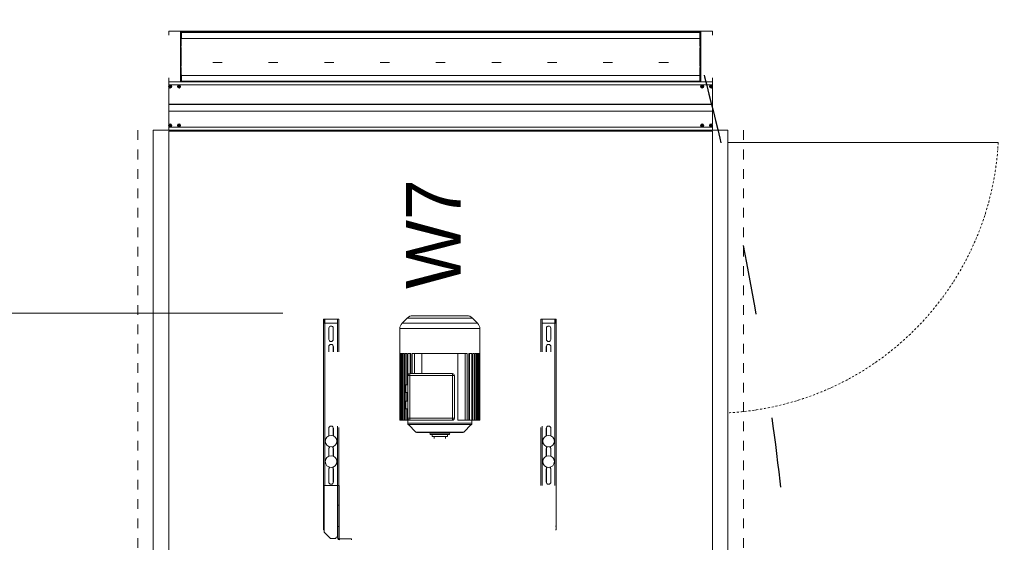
# Model space of a CAD drawing. Header units: millimetres. Extents: x -3034 to 546681, y -100001 to 133386.
# Tile 33 of 173: x 64069 to 66605, y -2807 to -1461. Entities that reach past the tile are written whole.
import ezdxf
from ezdxf import colors
from ezdxf.entities.mleader import LeaderData, LeaderLine
from ezdxf.math import Vec2, Vec3

# ---------------------------------------------------------------- set-up
doc = ezdxf.new("R2010")
doc.units = ezdxf.units.MM
for name, pattern in [('ACAD_ISO03W100', [150, 60, -90]), ('DASHDOT', [1, 0.5, -0.25, 0, -0.25]), ('Dashed2cust', [50, 25, -25])]:
    doc.linetypes.add(name, pattern=pattern)
for name, color, linetype in [('100L-2_2-4P_DXF_CONTINUOUS_LINE', 7, 'Continuous'), ('30X30_SH55_DXF_CONTINUOUS_LINE', 7, 'Continuous'), ('___INST__AR_podstawy', 3, 'Continuous'), ('AHU03-3-4233DXF_CONTINUOUS_LINE', 7, 'Continuous'), ('AHU03-3-4472DXF_CONTINUOUS_LINE', 7, 'Continuous'), ('ELEK CIENKIE', 80, 'Continuous'), ('ELEK ODGROMÓWKA', 214, 'Continuous')]:
    doc.layers.add(name, color=color, linetype=linetype)
doc.layers.add('A-widok', color=7, linetype='Continuous', lineweight=15)
doc.layers.add('HVAC_WENTYLACJA_ETYKIETY', color=3, linetype='Continuous', lineweight=18)
doc.styles.add('DYN_DIM', font='txt')
doc.styles.add('ROMANS-ITALIC', font='ariali.ttf', dxfattribs={"width": 0.7, "oblique": 12})

# ---------------------------------------------------------------- blocks, each defined once
blk = doc.blocks.new('iglice')
at = {"layer": 'ELEK CIENKIE', "color": 232, "linetype": 'ACAD_ISO03W100', "ltscale": 3}
blk.add_circle((-52800.3, 20728.8), 7540, dxfattribs=at)
blk = doc.blocks.new('wentDACH')
at = {"color": 8, "lineweight": 9}
for p, q in [((-120181.6, 41909.9), (-121581.6, 41909.9)), ((-121581.6, 41909.9), (-121581.6, 41899.7)), ((-121373.9, 41907.8), (-121367.4, 41907.8)), ((-121230.3, 41907.8), (-121223.8, 41907.8)), ((-121086.7, 41907.8), (-121080.2, 41907.8)), ((-120943, 41907.8), (-120936.6, 41907.8)), ((-120799.4, 41907.8), (-120792.9, 41907.8)), ((-120655.8, 41907.8), (-120649.3, 41907.8)), ((-120512.2, 41907.8), (-120505.7, 41907.8)), ((-120368.5, 41907.8), (-120362.1, 41907.8)), ((-120181.6, 41899.7), (-120181.6, 41909.9)), ((-121581.6, 41779.9), (-121581.6, 41790)), ((-120181.6, 41790), (-120181.6, 41779.9)), ((-120181.6, 41779.9), (-121581.6, 41779.9)), ((-121533, 41779.9), (-121514.3, 41779.9)), ((-121621.6, 41654.9), (-121621.6, 39430.9)), ((-121581.6, 41654.9), (-121621.6, 41654.9)), ((-120181.6, 41654.9), (-121581.6, 41654.9)), ((-120181.6, 41652.9), (-121581.6, 41652.9)), ((-121581.6, 41652.9), (-121581.6, 39432.9)), ((-121551.6, 41654.9), (-121551.6, 41652.9)), ((-120211.6, 41654.9), (-120211.6, 41652.9)), ((-120181.6, 41654.9), (-120141.6, 41654.9)), ((-120181.6, 41652.9), (-120181.6, 39432.9)), ((-120141.6, 41654.9), (-120141.6, 39430.9)), ((-120141.6, 41623.3), (-119445.7, 41623.3))]:
    blk.add_line(p, q, dxfattribs=at)
at = {"color": 8, "linetype": 'Continuous', "lineweight": 9}
for p, q in [((-121551.6, 41779.9), (-121551.6, 41909.9)), ((-121551.6, 41909.9), (-120211.6, 41909.9)), ((-121551.6, 41781.4), (-121551.6, 41906.3)), ((-121551.6, 41905.9), (-121550.2, 41905.9)), ((-121551.6, 41891.4), (-121550.2, 41891.4)), ((-121551.6, 41889.9), (-121548.9, 41889.9)), ((-121550.2, 41906.3), (-121550.2, 41891.4)), ((-121550.2, 41889.9), (-121550.2, 41797.8)), ((-120213.8, 41907.8), (-121549.5, 41907.8)), ((-121549.5, 41907.8), (-121549.5, 41906.8)), ((-121549.5, 41906.8), (-121548.9, 41906.8)), ((-121549.5, 41871.4), (-121549.5, 41889.9)), ((-121548.9, 41907.8), (-121548.9, 41891.4)), ((-120214.4, 41906.3), (-121548.9, 41906.3)), ((-120214.4, 41891.4), (-121548.9, 41891.4)), ((-121548.9, 41891.4), (-121548.9, 41889.9)), ((-121379.7, 41907.8), (-121379.1, 41908.2)), ((-121379.7, 41907.8), (-121379.1, 41908.2)), ((-121236.1, 41907.8), (-121235.5, 41908.2)), ((-121236.1, 41907.8), (-121235.5, 41908.2)), ((-121092.5, 41907.8), (-121091.9, 41908.2)), ((-121092.5, 41907.8), (-121091.9, 41908.2)), ((-120948.8, 41907.8), (-120948.3, 41908.2)), ((-120948.8, 41907.8), (-120948.3, 41908.2)), ((-120805.2, 41907.8), (-120804.7, 41908.2)), ((-120805.2, 41907.8), (-120804.7, 41908.2)), ((-120661.6, 41907.8), (-120661, 41908.2)), ((-120661.6, 41907.8), (-120661, 41908.2)), ((-120518, 41907.8), (-120517.4, 41908.2)), ((-120518, 41907.8), (-120517.4, 41908.2)), ((-120374.3, 41907.8), (-120373.8, 41908.2)), ((-120374.3, 41907.8), (-120373.8, 41908.2)), ((-120230.7, 41907.8), (-120230.2, 41908.2)), ((-120214.4, 41907.8), (-120214.4, 41891.4)), ((-120213.8, 41906.8), (-120214.4, 41906.8)), ((-120214.4, 41891.4), (-120214.4, 41889.9)), ((-120211.6, 41889.9), (-120214.4, 41889.9)), ((-120213.8, 41907.8), (-120213.8, 41906.8)), ((-120213.8, 41889.9), (-120213.8, 41871.2)), ((-120213.1, 41906.3), (-120213.1, 41891.4)), ((-120211.6, 41905.9), (-120213.1, 41905.9)), ((-120211.6, 41891.4), (-120213.1, 41891.4)), ((-120213.1, 41797.8), (-120213.1, 41889.9)), ((-120211.6, 41909.9), (-120211.6, 41779.9)), ((-120211.6, 41781.4), (-120211.6, 41906.3)), ((-121549.5, 41820.2), (-121549.5, 41867.7)), ((-120213.8, 41867.4), (-120213.8, 41820)), ((-121549.5, 41797.8), (-121549.5, 41816.5)), ((-121468.2, 41829), (-121444.1, 41829)), ((-121324.5, 41829), (-121300.5, 41829)), ((-121180.9, 41829), (-121156.9, 41829)), ((-121037.3, 41829), (-121013.2, 41829)), ((-120893.7, 41829), (-120869.6, 41829)), ((-120750, 41829), (-120726, 41829)), ((-120606.4, 41829), (-120582.4, 41829)), ((-120462.8, 41829), (-120438.8, 41829)), ((-120319.2, 41829), (-120295.1, 41829)), ((-120213.8, 41816.3), (-120213.8, 41797.8)), ((-121551.6, 41797.8), (-121548.9, 41797.8)), ((-121551.6, 41796.2), (-121550.2, 41796.2)), ((-121550.2, 41796.2), (-121550.2, 41781.4)), ((-121548.9, 41796.2), (-121548.9, 41797.8)), ((-120214.4, 41796.2), (-121548.9, 41796.2)), ((-121548.9, 41796.2), (-121548.9, 41779.9)), ((-120214.4, 41796.2), (-120214.4, 41797.8)), ((-120211.6, 41797.8), (-120214.4, 41797.8)), ((-120214.4, 41796.2), (-120214.4, 41779.9)), ((-120213.1, 41781.4), (-120213.1, 41796.2)), ((-120211.6, 41796.2), (-120213.1, 41796.2)), ((-120181.6, 41779.9), (-121581.6, 41779.9)), ((-121581.6, 41769.3), (-121581.6, 41779.9)), ((-120181.6, 41779.4), (-121581.6, 41779.4)), ((-120181.6, 41772.1), (-121581.6, 41772.1)), ((-120181.6, 41771.9), (-121581.6, 41771.9)), ((-121581.6, 41669.3), (-121581.6, 41765.4)), ((-121580.3, 41767.9), (-121576, 41767.9)), ((-121580.3, 41767.9), (-121580.3, 41767.7)), ((-121580.3, 41767.7), (-121580.3, 41767.5)), ((-121580.3, 41767.5), (-121580.3, 41767.4)), ((-121580.3, 41767.4), (-121580.3, 41767.2)), ((-121580.3, 41767.2), (-121580.3, 41767)), ((-121580.3, 41767), (-121580.3, 41766.9)), ((-121580.3, 41766.9), (-121576, 41766.9)), ((-121579.1, 41767.9), (-121579.1, 41766.9)), ((-121578.6, 41769.5), (-121578.5, 41769.5)), ((-121578.6, 41769.5), (-121578.6, 41765.2)), ((-121577.6, 41768.4), (-121578.6, 41768.4)), ((-121577.6, 41766.9), (-121578.6, 41767.9)), ((-121577.6, 41767.9), (-121578.6, 41766.9)), ((-121577.6, 41767.4), (-121578.6, 41767.4)), ((-121577.6, 41766.4), (-121578.6, 41766.4)), ((-121578.5, 41765.2), (-121578.6, 41765.2)), ((-121578.5, 41769.5), (-121578.4, 41769.5)), ((-121578.4, 41765.2), (-121578.5, 41765.2)), ((-121578.4, 41769.5), (-121578.3, 41769.5)), ((-121578.3, 41765.2), (-121578.4, 41765.2)), ((-121578.3, 41769.5), (-121578.1, 41769.5)), ((-121578.1, 41765.2), (-121578.3, 41765.2)), ((-121578.1, 41769.5), (-121578, 41769.5)), ((-121578.1, 41767.9), (-121578.1, 41766.9)), ((-121578, 41765.2), (-121578.1, 41765.2)), ((-121578, 41769.5), (-121577.9, 41769.5)), ((-121577.9, 41765.2), (-121578, 41765.2)), ((-121577.9, 41769.5), (-121577.8, 41769.5)), ((-121577.8, 41765.2), (-121577.9, 41765.2)), ((-121577.8, 41769.5), (-121577.6, 41769.5)), ((-121577.6, 41765.2), (-121577.8, 41765.2)), ((-121577.6, 41769.5), (-121577.6, 41765.2)), ((-121577.1, 41767.9), (-121577.1, 41766.9)), ((-121576, 41767.7), (-121576, 41767.9)), ((-121576, 41767.5), (-121576, 41767.7)), ((-121576, 41767.4), (-121576, 41767.5)), ((-121576, 41767.2), (-121576, 41767.4)), ((-121576, 41767), (-121576, 41767.2)), ((-121576, 41766.9), (-121576, 41767)), ((-121557.3, 41767.9), (-121553, 41767.9)), ((-121557.3, 41767.9), (-121557.3, 41767.7)), ((-121557.3, 41767.7), (-121557.3, 41767.5)), ((-121557.3, 41767.5), (-121557.3, 41767.4)), ((-121557.3, 41767.4), (-121557.3, 41767.2)), ((-121557.3, 41767.2), (-121557.3, 41767)), ((-121557.3, 41767), (-121557.3, 41766.9)), ((-121557.3, 41766.9), (-121553, 41766.9)), ((-121556.1, 41767.9), (-121556.1, 41766.9)), ((-121555.6, 41769.5), (-121555.5, 41769.5)), ((-121555.6, 41769.5), (-121555.6, 41765.2)), ((-121554.6, 41768.4), (-121555.6, 41768.4)), ((-121554.6, 41766.9), (-121555.6, 41767.9)), ((-121554.6, 41767.9), (-121555.6, 41766.9)), ((-121554.6, 41767.4), (-121555.6, 41767.4)), ((-121554.6, 41766.4), (-121555.6, 41766.4)), ((-121555.5, 41765.2), (-121555.6, 41765.2)), ((-121555.5, 41769.5), (-121555.4, 41769.5)), ((-121555.4, 41765.2), (-121555.5, 41765.2)), ((-121555.4, 41769.5), (-121555.3, 41769.5)), ((-121555.3, 41765.2), (-121555.4, 41765.2)), ((-121555.3, 41769.5), (-121555.1, 41769.5)), ((-121555.1, 41765.2), (-121555.3, 41765.2)), ((-121555.1, 41769.5), (-121555, 41769.5)), ((-121555.1, 41767.9), (-121555.1, 41766.9)), ((-121555, 41765.2), (-121555.1, 41765.2)), ((-121555, 41769.5), (-121554.9, 41769.5)), ((-121554.9, 41765.2), (-121555, 41765.2)), ((-121554.9, 41769.5), (-121554.8, 41769.5)), ((-121554.8, 41765.2), (-121554.9, 41765.2)), ((-121554.8, 41769.5), (-121554.6, 41769.5)), ((-121554.6, 41765.2), (-121554.8, 41765.2)), ((-121554.6, 41769.5), (-121554.6, 41765.2)), ((-121554.1, 41767.9), (-121554.1, 41766.9)), ((-121553, 41767.7), (-121553, 41767.9)), ((-121553, 41767.5), (-121553, 41767.7)), ((-121553, 41767.4), (-121553, 41767.5)), ((-121553, 41767.2), (-121553, 41767.4)), ((-121553, 41767), (-121553, 41767.2)), ((-121553, 41766.9), (-121553, 41767)), ((-121551.6, 41781.8), (-121550.2, 41781.8)), ((-120211.6, 41779.9), (-121551.6, 41779.9)), ((-121549.5, 41780.9), (-121548.9, 41780.9)), ((-121549.5, 41779.9), (-121549.5, 41780.9)), ((-120214.4, 41781.4), (-121548.9, 41781.4)), ((-120213.8, 41780.9), (-120214.4, 41780.9)), ((-120213.8, 41779.9), (-120213.8, 41780.9)), ((-120211.6, 41781.8), (-120213.1, 41781.8)), ((-120206, 41767.9), (-120210.3, 41767.9)), ((-120210.3, 41767.7), (-120210.3, 41767.9)), ((-120210.3, 41767.5), (-120210.3, 41767.7)), ((-120210.3, 41767.4), (-120210.3, 41767.5)), ((-120210.3, 41767.2), (-120210.3, 41767.4)), ((-120210.3, 41767), (-120210.3, 41767.2)), ((-120210.3, 41766.9), (-120210.3, 41767)), ((-120206, 41766.9), (-120210.3, 41766.9)), ((-120209.1, 41767.9), (-120209.1, 41766.9)), ((-120208.5, 41769.5), (-120208.6, 41769.5)), ((-120208.6, 41769.5), (-120208.6, 41765.2)), ((-120208.6, 41768.4), (-120207.6, 41768.4)), ((-120208.6, 41766.9), (-120207.6, 41767.9)), ((-120208.6, 41767.9), (-120207.6, 41766.9)), ((-120208.6, 41767.4), (-120207.6, 41767.4)), ((-120208.6, 41766.4), (-120207.6, 41766.4)), ((-120208.6, 41765.2), (-120208.5, 41765.2)), ((-120208.4, 41769.5), (-120208.5, 41769.5)), ((-120208.5, 41765.2), (-120208.4, 41765.2)), ((-120208.3, 41769.5), (-120208.4, 41769.5)), ((-120208.4, 41765.2), (-120208.3, 41765.2)), ((-120208.1, 41769.5), (-120208.3, 41769.5)), ((-120208.3, 41765.2), (-120208.1, 41765.2)), ((-120208, 41769.5), (-120208.1, 41769.5)), ((-120208.1, 41767.9), (-120208.1, 41766.9)), ((-120208.1, 41765.2), (-120208, 41765.2)), ((-120207.9, 41769.5), (-120208, 41769.5)), ((-120208, 41765.2), (-120207.9, 41765.2)), ((-120207.8, 41769.5), (-120207.9, 41769.5)), ((-120207.9, 41765.2), (-120207.8, 41765.2)), ((-120207.6, 41769.5), (-120207.8, 41769.5)), ((-120207.8, 41765.2), (-120207.6, 41765.2)), ((-120207.6, 41769.5), (-120207.6, 41765.2)), ((-120207.1, 41767.9), (-120207.1, 41766.9)), ((-120206, 41767.9), (-120206, 41767.7)), ((-120206, 41767.7), (-120206, 41767.5)), ((-120206, 41767.5), (-120206, 41767.4)), ((-120206, 41767.4), (-120206, 41767.2)), ((-120206, 41767.2), (-120206, 41767)), ((-120206, 41767), (-120206, 41766.9)), ((-120183, 41767.9), (-120187.3, 41767.9)), ((-120187.3, 41767.7), (-120187.3, 41767.9)), ((-120187.3, 41767.5), (-120187.3, 41767.7)), ((-120187.3, 41767.4), (-120187.3, 41767.5)), ((-120187.3, 41767.2), (-120187.3, 41767.4)), ((-120187.3, 41767), (-120187.3, 41767.2)), ((-120187.3, 41766.9), (-120187.3, 41767)), ((-120183, 41766.9), (-120187.3, 41766.9)), ((-120186.1, 41767.9), (-120186.1, 41766.9)), ((-120185.5, 41769.5), (-120185.6, 41769.5)), ((-120185.6, 41769.5), (-120185.6, 41765.2)), ((-120185.6, 41768.4), (-120184.6, 41768.4)), ((-120185.6, 41766.9), (-120184.6, 41767.9)), ((-120185.6, 41767.9), (-120184.6, 41766.9)), ((-120185.6, 41767.4), (-120184.6, 41767.4)), ((-120185.6, 41766.4), (-120184.6, 41766.4)), ((-120185.6, 41765.2), (-120185.5, 41765.2)), ((-120185.4, 41769.5), (-120185.5, 41769.5)), ((-120185.5, 41765.2), (-120185.4, 41765.2)), ((-120185.3, 41769.5), (-120185.4, 41769.5)), ((-120185.4, 41765.2), (-120185.3, 41765.2)), ((-120185.1, 41769.5), (-120185.3, 41769.5)), ((-120185.3, 41765.2), (-120185.1, 41765.2)), ((-120185, 41769.5), (-120185.1, 41769.5)), ((-120185.1, 41767.9), (-120185.1, 41766.9)), ((-120185.1, 41765.2), (-120185, 41765.2)), ((-120184.9, 41769.5), (-120185, 41769.5)), ((-120185, 41765.2), (-120184.9, 41765.2)), ((-120184.8, 41769.5), (-120184.9, 41769.5)), ((-120184.9, 41765.2), (-120184.8, 41765.2)), ((-120184.6, 41769.5), (-120184.8, 41769.5)), ((-120184.8, 41765.2), (-120184.6, 41765.2)), ((-120184.6, 41769.5), (-120184.6, 41765.2)), ((-120184.1, 41767.9), (-120184.1, 41766.9)), ((-120183, 41767.9), (-120183, 41767.7)), ((-120183, 41767.7), (-120183, 41767.5)), ((-120183, 41767.5), (-120183, 41767.4)), ((-120183, 41767.4), (-120183, 41767.2)), ((-120183, 41767.2), (-120183, 41767)), ((-120183, 41767), (-120183, 41766.9)), ((-120181.6, 41769.3), (-120181.6, 41779.9)), ((-120181.6, 41669.3), (-120181.6, 41765.4)), ((-120181.6, 41721.9), (-121581.6, 41721.9)), ((-120181.6, 41721.4), (-121581.6, 41721.4)), ((-120181.6, 41704.4), (-121581.6, 41704.4)), ((-120181.6, 41703.9), (-121581.6, 41703.9)), ((-121581.6, 41654.9), (-121581.6, 41665.4)), ((-120181.6, 41662.9), (-121581.6, 41662.9)), ((-120181.6, 41662.6), (-121581.6, 41662.6)), ((-121580.3, 41667.9), (-121576, 41667.9)), ((-121580.3, 41667.9), (-121580.3, 41667.7)), ((-121580.3, 41667.7), (-121580.3, 41667.5)), ((-121580.3, 41667.5), (-121580.3, 41667.4)), ((-121580.3, 41667.4), (-121580.3, 41667.2)), ((-121580.3, 41667.2), (-121580.3, 41667)), ((-121580.3, 41667), (-121580.3, 41666.9)), ((-121580.3, 41666.9), (-121576, 41666.9)), ((-121579.1, 41667.9), (-121579.1, 41666.9)), ((-121578.6, 41669.5), (-121578.5, 41669.5)), ((-121578.6, 41669.5), (-121578.6, 41665.2)), ((-121577.6, 41668.4), (-121578.6, 41668.4)), ((-121577.6, 41667.9), (-121578.6, 41666.9)), ((-121577.6, 41666.9), (-121578.6, 41667.9)), ((-121577.6, 41667.4), (-121578.6, 41667.4)), ((-121577.6, 41666.4), (-121578.6, 41666.4)), ((-121578.5, 41665.2), (-121578.6, 41665.2)), ((-121578.5, 41669.5), (-121578.4, 41669.5)), ((-121578.4, 41665.2), (-121578.5, 41665.2)), ((-121578.4, 41669.5), (-121578.3, 41669.5)), ((-121578.3, 41665.2), (-121578.4, 41665.2)), ((-121578.3, 41669.5), (-121578.1, 41669.5)), ((-121578.1, 41665.2), (-121578.3, 41665.2)), ((-121578.1, 41669.5), (-121578, 41669.5)), ((-121578.1, 41667.9), (-121578.1, 41666.9)), ((-121578, 41665.2), (-121578.1, 41665.2)), ((-121578, 41669.5), (-121577.9, 41669.5)), ((-121577.9, 41665.2), (-121578, 41665.2)), ((-121577.9, 41669.5), (-121577.8, 41669.5)), ((-121577.8, 41665.2), (-121577.9, 41665.2)), ((-121577.8, 41669.5), (-121577.6, 41669.5)), ((-121577.6, 41665.2), (-121577.8, 41665.2)), ((-121577.6, 41669.5), (-121577.6, 41665.2)), ((-121577.1, 41667.9), (-121577.1, 41666.9)), ((-121576, 41667.7), (-121576, 41667.9)), ((-121576, 41667.5), (-121576, 41667.7)), ((-121576, 41667.4), (-121576, 41667.5)), ((-121576, 41667.2), (-121576, 41667.4)), ((-121576, 41667), (-121576, 41667.2)), ((-121576, 41666.9), (-121576, 41667)), ((-121557.3, 41667.9), (-121553, 41667.9)), ((-121557.3, 41667.9), (-121557.3, 41667.7)), ((-121557.3, 41667.7), (-121557.3, 41667.5)), ((-121557.3, 41667.5), (-121557.3, 41667.4)), ((-121557.3, 41667.4), (-121557.3, 41667.2)), ((-121557.3, 41667.2), (-121557.3, 41667)), ((-121557.3, 41667), (-121557.3, 41666.9)), ((-121557.3, 41666.9), (-121553, 41666.9)), ((-121556.1, 41667.9), (-121556.1, 41666.9)), ((-121555.6, 41669.5), (-121555.5, 41669.5)), ((-121555.6, 41669.5), (-121555.6, 41665.2)), ((-121554.6, 41668.4), (-121555.6, 41668.4)), ((-121554.6, 41667.9), (-121555.6, 41666.9)), ((-121554.6, 41666.9), (-121555.6, 41667.9)), ((-121554.6, 41667.4), (-121555.6, 41667.4)), ((-121554.6, 41666.4), (-121555.6, 41666.4)), ((-121555.5, 41665.2), (-121555.6, 41665.2)), ((-121555.5, 41669.5), (-121555.4, 41669.5)), ((-121555.4, 41665.2), (-121555.5, 41665.2)), ((-121555.4, 41669.5), (-121555.3, 41669.5)), ((-121555.3, 41665.2), (-121555.4, 41665.2)), ((-121555.3, 41669.5), (-121555.1, 41669.5)), ((-121555.1, 41665.2), (-121555.3, 41665.2)), ((-121555.1, 41669.5), (-121555, 41669.5)), ((-121555.1, 41667.9), (-121555.1, 41666.9)), ((-121555, 41665.2), (-121555.1, 41665.2)), ((-121555, 41669.5), (-121554.9, 41669.5)), ((-121554.9, 41665.2), (-121555, 41665.2)), ((-121554.9, 41669.5), (-121554.8, 41669.5)), ((-121554.8, 41665.2), (-121554.9, 41665.2)), ((-121554.8, 41669.5), (-121554.6, 41669.5)), ((-121554.6, 41665.2), (-121554.8, 41665.2)), ((-121554.6, 41669.5), (-121554.6, 41665.2)), ((-121554.1, 41667.9), (-121554.1, 41666.9)), ((-121553, 41667.7), (-121553, 41667.9)), ((-121553, 41667.5), (-121553, 41667.7)), ((-121553, 41667.4), (-121553, 41667.5)), ((-121553, 41667.2), (-121553, 41667.4)), ((-121553, 41667), (-121553, 41667.2)), ((-121553, 41666.9), (-121553, 41667)), ((-120206, 41667.9), (-120210.3, 41667.9)), ((-120210.3, 41667.7), (-120210.3, 41667.9)), ((-120210.3, 41667.5), (-120210.3, 41667.7)), ((-120210.3, 41667.4), (-120210.3, 41667.5)), ((-120210.3, 41667.2), (-120210.3, 41667.4)), ((-120210.3, 41667), (-120210.3, 41667.2)), ((-120210.3, 41666.9), (-120210.3, 41667)), ((-120206, 41666.9), (-120210.3, 41666.9)), ((-120209.1, 41667.9), (-120209.1, 41666.9)), ((-120208.5, 41669.5), (-120208.6, 41669.5)), ((-120208.6, 41669.5), (-120208.6, 41665.2)), ((-120208.6, 41668.4), (-120207.6, 41668.4)), ((-120208.6, 41667.9), (-120207.6, 41666.9)), ((-120208.6, 41666.9), (-120207.6, 41667.9)), ((-120208.6, 41667.4), (-120207.6, 41667.4)), ((-120208.6, 41666.4), (-120207.6, 41666.4)), ((-120208.6, 41665.2), (-120208.5, 41665.2)), ((-120208.4, 41669.5), (-120208.5, 41669.5)), ((-120208.5, 41665.2), (-120208.4, 41665.2)), ((-120208.3, 41669.5), (-120208.4, 41669.5)), ((-120208.4, 41665.2), (-120208.3, 41665.2)), ((-120208.1, 41669.5), (-120208.3, 41669.5)), ((-120208.3, 41665.2), (-120208.1, 41665.2)), ((-120208, 41669.5), (-120208.1, 41669.5)), ((-120208.1, 41667.9), (-120208.1, 41666.9)), ((-120208.1, 41665.2), (-120208, 41665.2)), ((-120207.9, 41669.5), (-120208, 41669.5)), ((-120208, 41665.2), (-120207.9, 41665.2)), ((-120207.8, 41669.5), (-120207.9, 41669.5)), ((-120207.9, 41665.2), (-120207.8, 41665.2)), ((-120207.6, 41669.5), (-120207.8, 41669.5)), ((-120207.8, 41665.2), (-120207.6, 41665.2)), ((-120207.6, 41669.5), (-120207.6, 41665.2)), ((-120207.1, 41667.9), (-120207.1, 41666.9)), ((-120206, 41667.9), (-120206, 41667.7)), ((-120206, 41667.7), (-120206, 41667.5)), ((-120206, 41667.5), (-120206, 41667.4)), ((-120206, 41667.4), (-120206, 41667.2)), ((-120206, 41667.2), (-120206, 41667)), ((-120206, 41667), (-120206, 41666.9)), ((-120183, 41667.9), (-120187.3, 41667.9)), ((-120187.3, 41667.7), (-120187.3, 41667.9)), ((-120187.3, 41667.5), (-120187.3, 41667.7)), ((-120187.3, 41667.4), (-120187.3, 41667.5)), ((-120187.3, 41667.2), (-120187.3, 41667.4)), ((-120187.3, 41667), (-120187.3, 41667.2)), ((-120187.3, 41666.9), (-120187.3, 41667)), ((-120183, 41666.9), (-120187.3, 41666.9)), ((-120186.1, 41667.9), (-120186.1, 41666.9)), ((-120185.5, 41669.5), (-120185.6, 41669.5)), ((-120185.6, 41669.5), (-120185.6, 41665.2)), ((-120185.6, 41668.4), (-120184.6, 41668.4)), ((-120185.6, 41667.9), (-120184.6, 41666.9)), ((-120185.6, 41666.9), (-120184.6, 41667.9)), ((-120185.6, 41667.4), (-120184.6, 41667.4)), ((-120185.6, 41666.4), (-120184.6, 41666.4)), ((-120185.6, 41665.2), (-120185.5, 41665.2)), ((-120185.4, 41669.5), (-120185.5, 41669.5)), ((-120185.5, 41665.2), (-120185.4, 41665.2)), ((-120185.3, 41669.5), (-120185.4, 41669.5)), ((-120185.4, 41665.2), (-120185.3, 41665.2)), ((-120185.1, 41669.5), (-120185.3, 41669.5)), ((-120185.3, 41665.2), (-120185.1, 41665.2)), ((-120185, 41669.5), (-120185.1, 41669.5)), ((-120185.1, 41667.9), (-120185.1, 41666.9)), ((-120185.1, 41665.2), (-120185, 41665.2)), ((-120184.9, 41669.5), (-120185, 41669.5)), ((-120185, 41665.2), (-120184.9, 41665.2)), ((-120184.8, 41669.5), (-120184.9, 41669.5)), ((-120184.9, 41665.2), (-120184.8, 41665.2)), ((-120184.6, 41669.5), (-120184.8, 41669.5)), ((-120184.8, 41665.2), (-120184.6, 41665.2)), ((-120184.6, 41669.5), (-120184.6, 41665.2)), ((-120184.1, 41667.9), (-120184.1, 41666.9)), ((-120183, 41667.9), (-120183, 41667.7)), ((-120183, 41667.7), (-120183, 41667.5)), ((-120183, 41667.5), (-120183, 41667.4)), ((-120183, 41667.4), (-120183, 41667.2)), ((-120183, 41667.2), (-120183, 41667)), ((-120183, 41667), (-120183, 41666.9)), ((-120181.6, 41654.9), (-120181.6, 41665.4)), ((-120181.6, 41655.4), (-121581.6, 41655.4)), ((-120181.6, 41654.9), (-121581.6, 41654.9))]:
    blk.add_line(p, q, dxfattribs=at)
at = {"color": 8, "linetype": 'Dashed2cust', "lineweight": 9}
for p, q in [((-121661.6, 41654.9), (-121661.6, 39430.9)), ((-120101.6, 41654.9), (-120101.6, 39430.9))]:
    blk.add_line(p, q, dxfattribs=at)
at = {"color": 8, "linetype": 'Continuous', "lineweight": 9}
for centre, radius in [((-121578.1, 41767.4), 4), ((-121578.1, 41767.4), 3.55), ((-121555.1, 41767.4), 4), ((-121555.1, 41767.4), 3.55), ((-120208.1, 41767.4), 4), ((-120208.1, 41767.4), 3.55), ((-120185.1, 41767.4), 4), ((-120185.1, 41767.4), 3.55), ((-121578.1, 41667.4), 4), ((-121578.1, 41667.4), 3.55), ((-121555.1, 41667.4), 4), ((-121555.1, 41667.4), 3.55), ((-120208.1, 41667.4), 4), ((-120208.1, 41667.4), 3.55), ((-120185.1, 41667.4), 4), ((-120185.1, 41667.4), 3.55)]:
    blk.add_circle(centre, radius, dxfattribs=at)
at = {"color": 8, "linetype": 'Continuous', "lineweight": 9, "extrusion": (0, 0, -1)}
for centre, major_axis, start_param, end_param in [((-121549.5, 41906.3), (-2.15, 0), 0, 1.570796), ((-121549.5, 41906.3), (-0.718, 0), 0, 1.570796), ((-121373.9, 41904.7), (-7.18, 0), 0.750492, 1.570796), ((-121373.9, 41904.7), (-7.18, 0), 0.750492, 1.570796), ((-121230.3, 41904.7), (-7.18, 0), 0.750492, 1.570796), ((-121230.3, 41904.7), (-7.18, 0), 0.750492, 1.570796), ((-121086.7, 41904.7), (-7.18, 0), 0.750492, 1.570796), ((-121086.7, 41904.7), (-7.18, 0), 0.750492, 1.570796), ((-120943, 41904.7), (-7.18, 0), 0.750492, 1.570796), ((-120943, 41904.7), (-7.18, 0), 0.750492, 1.570796), ((-120799.4, 41904.7), (-7.18, 0), 0.750492, 1.570796), ((-120799.4, 41904.7), (-7.18, 0), 0.750492, 1.570796), ((-120655.8, 41904.7), (-7.18, 0), 0.750492, 1.570796), ((-120655.8, 41904.7), (-7.18, 0), 0.750492, 1.570796), ((-120512.2, 41904.7), (-7.18, 0), 0.750492, 1.570796), ((-120512.2, 41904.7), (-7.18, 0), 0.750492, 1.570796), ((-120368.5, 41904.7), (-7.18, 0), 0.750492, 1.570796), ((-120368.5, 41904.7), (-7.18, 0), 0.750492, 1.570796), ((-120224.9, 41904.7), (-7.18, 0), 0.750492, 1.570796), ((-120213.8, 41906.3), (-2.15, 0), 1.570796, 3.141593), ((-120213.8, 41906.3), (-0.718, 0), 1.570796, 3.141593), ((-121549.5, 41781.4), (-2.15, 0), 4.871666, 6.283185), ((-121549.5, 41781.4), (-0.718, 0), 4.712389, 6.283185), ((-120213.8, 41781.4), (-0.718, 0), 3.141593, 4.712389), ((-120213.8, 41781.4), (-2.15, 0), 3.141593, 4.553112)]:
    blk.add_ellipse(centre, major_axis=major_axis, ratio=0.712716, start_param=start_param, end_param=end_param, dxfattribs=at)
at = {"color": 8, "linetype": 'DASHDOT', "lineweight": 9, "ltscale": 10, "extrusion": (0, 0, -1)}
blk.add_ellipse((-120180.3, 41662), major_axis=(0, -735.7), ratio=1, start_param=4.764987, end_param=6.230587, dxfattribs=at)
at = {"layer": '100L-2_2-4P_DXF_CONTINUOUS_LINE', "color": 8, "linetype": 'Continuous', "lineweight": 9, "extrusion": (-1.2326e-31, -1.22461e-16, -1)}
for p, q in [((-120980.8, 41158.1), (-120967.5, 41171.4)), ((-120786.5, 41158.1), (-120980.8, 41158.1)), ((-120967.5, 41171.4), (-120799.8, 41171.4)), ((-120953.4, 41177.3), (-120813.9, 41177.3)), ((-120786.5, 41158.1), (-120799.8, 41171.4)), ((-120780.6, 41144), (-120986.6, 41144)), ((-120986.6, 41080.3), (-120986.6, 41144)), ((-120780.6, 41080.3), (-120780.6, 41144)), ((-120986.3, 41080.3), (-120986.6, 41080.3)), ((-120986.6, 41080.3), (-120986.6, 40908.3)), ((-120986.3, 41080.3), (-120986.3, 40908.3)), ((-120985, 41080.3), (-120986, 41080.3)), ((-120986, 41080.3), (-120986, 40908.3)), ((-120985, 41080.3), (-120985, 40908.3)), ((-120982.6, 41080.3), (-120984.4, 41080.3)), ((-120984.4, 41080.3), (-120984.4, 40908.3)), ((-120982.6, 41080.3), (-120982.6, 40908.3)), ((-120979.2, 41080.3), (-120981.7, 41080.3)), ((-120981.7, 41080.3), (-120981.7, 40908.3)), ((-120979.2, 41080.3), (-120979.2, 40908.3)), ((-120974.5, 41080.3), (-120977.9, 41080.3)), ((-120977.9, 41080.3), (-120977.9, 40908.3)), ((-120974.5, 41080.3), (-120974.5, 40908.3)), ((-120968.4, 41080.3), (-120972.8, 41080.3)), ((-120972.8, 41080.3), (-120972.8, 40908.3)), ((-120968.4, 41080.3), (-120968.4, 40999.3)), ((-120958.4, 41080.3), (-120966.3, 41080.3)), ((-120966.3, 41080.3), (-120966.3, 40999.3)), ((-120959.8, 41080.3), (-120959.8, 41028.3)), ((-120958.4, 41080.3), (-120958.4, 41028.3)), ((-120812.8, 41080.3), (-120954.5, 41080.3)), ((-120954.5, 41080.3), (-120954.5, 41028.3)), ((-120949.2, 41080.3), (-120949.2, 41028.3)), ((-120930.3, 41028.3), (-120930.3, 41080.3)), ((-120837, 40908.3), (-120837, 41080.3)), ((-120818.1, 40908.3), (-120818.1, 41080.3)), ((-120812.8, 40908.3), (-120812.8, 41080.3)), ((-120801, 41080.3), (-120808.9, 41080.3)), ((-120808.9, 40908.3), (-120808.9, 41080.3)), ((-120807.5, 40908.3), (-120807.5, 41080.3)), ((-120801, 41080.3), (-120801, 40908.3)), ((-120794.4, 41080.3), (-120798.9, 41080.3)), ((-120798.9, 41080.3), (-120798.9, 40908.3)), ((-120794.4, 41080.3), (-120794.4, 40908.3)), ((-120789.4, 41080.3), (-120792.8, 41080.3)), ((-120792.8, 41080.3), (-120792.8, 40908.3)), ((-120789.4, 41080.3), (-120789.4, 40908.3)), ((-120785.6, 41080.3), (-120788.1, 41080.3)), ((-120788.1, 41080.3), (-120788.1, 40908.3)), ((-120785.6, 41080.3), (-120785.6, 40908.3)), ((-120782.9, 41080.3), (-120784.7, 41080.3)), ((-120784.7, 41080.3), (-120784.7, 40908.3)), ((-120782.9, 41080.3), (-120782.9, 40908.3)), ((-120781.3, 41080.3), (-120782.3, 41080.3)), ((-120782.3, 41080.3), (-120782.3, 40908.3)), ((-120781.3, 41080.3), (-120781.3, 40908.3)), ((-120780.7, 41080.3), (-120781, 41080.3)), ((-120781, 41080.3), (-120781, 40908.3)), ((-120780.7, 41080.3), (-120780.7, 40908.3)), ((-120851.1, 41028.3), (-120961.1, 41028.3)), ((-120961.1, 41028.3), (-120961.1, 40908.3)), ((-120851.1, 41028.3), (-120851.1, 40908.3)), ((-120846.1, 41023.3), (-120966.1, 41023.3)), ((-120966.1, 40913.3), (-120966.1, 41023.3)), ((-120846.1, 40913.3), (-120846.1, 41023.3)), ((-120966.1, 40999.3), (-120971.1, 40999.3)), ((-120971.1, 40999.3), (-120971.1, 40979.3)), ((-120966.1, 40979.3), (-120971.1, 40979.3)), ((-120968.4, 40979.3), (-120968.4, 40957.3)), ((-120966.3, 40979.3), (-120966.3, 40957.3)), ((-120966.1, 40957.3), (-120971.1, 40957.3)), ((-120971.1, 40957.3), (-120971.1, 40937.3)), ((-120966.1, 40937.3), (-120971.1, 40937.3)), ((-120968.4, 40937.3), (-120968.4, 40908.3)), ((-120966.3, 40937.3), (-120966.3, 40908.3)), ((-120986.6, 40908.3), (-120851.1, 40908.3)), ((-120846.1, 40913.3), (-120966.1, 40913.3)), ((-120966, 40900.3), (-120966, 40908.3)), ((-120837, 40908.3), (-120807.5, 40908.3)), ((-120807.5, 40908.3), (-120780.7, 40908.3)), ((-120801.2, 40908.3), (-120801.2, 40900.3)), ((-120801.2, 40900.3), (-120966, 40900.3)), ((-120802.7, 40896.8), (-120964.6, 40896.8)), ((-120964.6, 40896.8), (-120945.5, 40877.7)), ((-120821.8, 40877.7), (-120945.5, 40877.7)), ((-120942, 40876.3), (-120825.3, 40876.3)), ((-120802.7, 40896.8), (-120821.8, 40877.7)), ((-120908.6, 40873.3), (-120858.6, 40873.3)), ((-120908.6, 40873.3), (-120908.6, 40871.3)), ((-120858.6, 40871.3), (-120908.6, 40871.3)), ((-120903.6, 40871.3), (-120903.6, 40866.3)), ((-120863.7, 40866.3), (-120903.6, 40866.3)), ((-120898.6, 40866.3), (-120898.6, 40861.3)), ((-120868.6, 40866.3), (-120868.6, 40861.3)), ((-120863.6, 40871.3), (-120863.6, 40866.3)), ((-120858.6, 40873.3), (-120858.6, 40871.3))]:
    blk.add_line(p, q, dxfattribs=at)
for centre, radius, start, end in [((120966.6, 41144), 20, 0, 45), ((120953.4, 41157.3), 20, 45, 90), ((120813.9, 41157.3), 20, 90, 135), ((120800.6, 41144), 20, 135, 180), ((120961.1, 41023.3), 5, 0, 90), ((120851.1, 41023.3), 5, 90, 180), ((120961.1, 40913.3), 5, 270, 0), ((120851.1, 40913.3), 5, 180, 270), ((120961, 40900.3), 5, 314.9999, 360), ((120942, 40881.3), 5, 270, 315), ((120911.6, 40873.3), 3, 90.0023, 180), ((120855.6, 40873.3), 3, 0, 89.9977), ((120825.3, 40881.3), 5, 225, 270), ((120806.2, 40900.3), 5, 180, 225.0001)]:
    blk.add_arc(centre, radius, start, end, dxfattribs=at)
at = {"layer": '30X30_SH55_DXF_CONTINUOUS_LINE', "color": 8, "linetype": 'Continuous', "lineweight": 9, "extrusion": (-1.2326e-31, -1.22461e-16, -1)}
for centre in [(121163.6, 40854.3), (120603.6, 40854.3), (121163.6, 40801.8), (120603.6, 40801.8)]:
    blk.add_circle(centre, 15, dxfattribs=at)
at = {"layer": 'AHU03-3-4233DXF_CONTINUOUS_LINE', "color": 8, "linetype": 'Continuous', "lineweight": 9, "extrusion": (-1.2326e-31, -1.22461e-16, -1)}
for p, q in [((-121146.1, 40739.9), (-121181.1, 40739.9)), ((-121181.1, 40619.9), (-121181.1, 40739.9)), ((-121147.1, 40607.2), (-121147.1, 40739.9)), ((-121146.1, 40739.9), (-121143.1, 40739.9)), ((-121146.1, 40603.9), (-121146.1, 40739.9)), ((-121143.1, 40603.9), (-121143.1, 40739.9)), ((-121146.1, 40689.9), (-121143.1, 40689.9)), ((-121146.1, 40634.9), (-121143.1, 40634.9)), ((-121181.1, 40619.9), (-121165.1, 40603.9)), ((-121151.8, 40603.9), (-121165.1, 40603.9)), ((-121147, 40607.1), (-121147.1, 40607.2)), ((-121146.9, 40607), (-121147, 40607.1)), ((-121146.8, 40606.9), (-121146.9, 40607)), ((-121146.7, 40606.8), (-121146.8, 40606.9)), ((-121146.6, 40606.6), (-121146.7, 40606.8)), ((-121146.5, 40606.4), (-121146.6, 40606.6)), ((-121146.4, 40606.3), (-121146.5, 40606.4)), ((-121146.4, 40606.1), (-121146.4, 40606.3)), ((-121146.3, 40605.9), (-121146.4, 40606.1)), ((-121146.3, 40605.6), (-121146.3, 40605.9)), ((-121146.3, 40605.4), (-121146.3, 40605.6)), ((-121146.2, 40605.1), (-121146.3, 40605.4)), ((-121146.2, 40604.8), (-121146.2, 40605.1)), ((-121146.2, 40604.6), (-121146.2, 40604.8)), ((-121146.2, 40604.3), (-121146.2, 40604.6)), ((-121146.2, 40603.9), (-121146.2, 40604.3)), ((-121146.1, 40603.9), (-121143.1, 40603.9)), ((-121142.1, 40599.9), (-121142.1, 40602.9)), ((-121111.1, 40602.9), (-121142.1, 40602.9)), ((-121111.1, 40599.9), (-121111.1, 40602.9))]:
    blk.add_line(p, q, dxfattribs=at)
for centre, radius, start, end in [((121148.3, 40603.9), 3.5, 0, 110.0372), ((121142.1, 40603.9), 4, 270, 0), ((121142.1, 40603.9), 1, 270, 0)]:
    blk.add_arc(centre, radius, start, end, dxfattribs=at)
at = {"layer": 'AHU03-3-4472DXF_CONTINUOUS_LINE', "color": 8, "linetype": 'Continuous', "lineweight": 9, "extrusion": (-1.2326e-31, -1.22461e-16, -1)}
for p, q in [((-121183.6, 41168.3), (-121147.1, 41168.3)), ((-121183.6, 40625.8), (-121183.6, 41168.3)), ((-121147.1, 41158.3), (-121183.6, 41158.3)), ((-121181.1, 41158.3), (-121181.1, 41168.3)), ((-121180.1, 41158.3), (-121180.1, 41168.3)), ((-121180.1, 40739.9), (-121180.1, 41158.3)), ((-121143.6, 41168.3), (-121147.1, 41168.3)), ((-121147.1, 41168.3), (-121147.1, 41084.3)), ((-121143.6, 41168.3), (-121143.6, 41084.3)), ((-120623.6, 41168.3), (-120620.1, 41168.3)), ((-120623.6, 41084.3), (-120623.6, 41168.3)), ((-120583.6, 41168.3), (-120620.1, 41168.3)), ((-120620.1, 41168.3), (-120620.1, 41084.3)), ((-120583.6, 41158.3), (-120620.1, 41158.3)), ((-120587.1, 41168.3), (-120587.1, 41158.3)), ((-120587.1, 41158.3), (-120587.1, 40739.9)), ((-120586.1, 41168.3), (-120586.1, 41158.3)), ((-120583.6, 41168.3), (-120583.6, 40625.8)), ((-121169.1, 41145.3), (-121169.1, 41116.3)), ((-121158.1, 41116.3), (-121158.1, 41145.3)), ((-120609.1, 41145.3), (-120609.1, 41116.3)), ((-120598.1, 41116.3), (-120598.1, 41145.3)), ((-121169.6, 41097.3), (-121169.6, 41084.3)), ((-121169.1, 41084.3), (-121169.1, 41097.8)), ((-121158.1, 41097.8), (-121158.1, 41084.3)), ((-121157.6, 41084.3), (-121157.6, 41097.3)), ((-120609.6, 41097.3), (-120609.6, 41084.3)), ((-120609.1, 41084.3), (-120609.1, 41097.8)), ((-120598.1, 41097.8), (-120598.1, 41084.3)), ((-120597.6, 41084.3), (-120597.6, 41097.3)), ((-121169.6, 40887.3), (-121169.6, 40868)), ((-121169.1, 40868.2), (-121169.1, 40887.8)), ((-121158.1, 40887.8), (-121158.1, 40868.2)), ((-121157.6, 40868), (-121157.6, 40887.3)), ((-121147.1, 40893.3), (-121147.1, 40739.9)), ((-121143.6, 40889.3), (-121143.6, 40739.9)), ((-120623.6, 40739.9), (-120623.6, 40889.3)), ((-120620.1, 40739.9), (-120620.1, 40893.3)), ((-120609.6, 40887.3), (-120609.6, 40868)), ((-120609.1, 40868.2), (-120609.1, 40887.8)), ((-120598.1, 40887.8), (-120598.1, 40868.2)), ((-120597.6, 40868), (-120597.6, 40887.3)), ((-121169.6, 40834.8), (-121169.6, 40815.5)), ((-121169.1, 40815.7), (-121169.1, 40835.3)), ((-121158.1, 40835.3), (-121158.1, 40815.7)), ((-121157.6, 40815.5), (-121157.6, 40834.8)), ((-120609.6, 40834.8), (-120609.6, 40815.5)), ((-120609.1, 40815.7), (-120609.1, 40835.3)), ((-120598.1, 40835.3), (-120598.1, 40815.7)), ((-120597.6, 40815.5), (-120597.6, 40834.8)), ((-121169.6, 40782.3), (-121169.6, 40749.3)), ((-121169.1, 40748.8), (-121169.1, 40782.8)), ((-121158.1, 40782.8), (-121158.1, 40748.8)), ((-121157.6, 40749.3), (-121157.6, 40782.3)), ((-120609.6, 40782.3), (-120609.6, 40749.3)), ((-120609.1, 40748.8), (-120609.1, 40782.8)), ((-120598.1, 40782.8), (-120598.1, 40748.8)), ((-120597.6, 40749.3), (-120597.6, 40782.3)), ((-121181.1, 40635.8), (-121183.6, 40635.8)), ((-121183.6, 40625.8), (-121181.1, 40625.8)), ((-120586.1, 40635.8), (-120583.6, 40635.8)), ((-120583.6, 40625.8), (-120586.1, 40625.8))]:
    blk.add_line(p, q, dxfattribs=at)
for centre, radius, start, end in [((121163.6, 41145.3), 5.5, 0, 180), ((120603.6, 41145.3), 5.5, 0, 180), ((121163.6, 41116.3), 5.5, 180, 0), ((120603.6, 41116.3), 5.5, 180, 0), ((121163.6, 41097.3), 6, 0, 180), ((121163.6, 41097.8), 5.5, 0, 81), ((121163.6, 41097.8), 5.5, 99, 180), ((120603.6, 41097.3), 6, 0, 180), ((120603.6, 41097.8), 5.5, 0, 81), ((120603.6, 41097.8), 5.5, 99, 180), ((121163.6, 40887.3), 6, 0, 180), ((121163.6, 40887.8), 5.5, 0, 81), ((121163.6, 40887.8), 5.5, 99, 180), ((120603.6, 40887.3), 6, 0, 180), ((120603.6, 40887.8), 5.5, 0, 81), ((120603.6, 40887.8), 5.5, 99, 180), ((121163.6, 40834.8), 6, 0, 54.9585), ((121163.6, 40835.3), 5.5, 0, 52.838), ((121163.6, 40835.3), 5.5, 127.162, 180), ((121163.6, 40834.8), 6, 125.0415, 180), ((120603.6, 40834.8), 6, 0, 54.9585), ((120603.6, 40835.3), 5.5, 0, 52.838), ((120603.6, 40835.3), 5.5, 127.162, 180), ((120603.6, 40834.8), 6, 125.0415, 180), ((121163.6, 40782.3), 6, 0, 54.9585), ((121163.6, 40782.8), 5.5, 0, 52.838), ((121163.6, 40782.8), 5.5, 127.162, 180), ((121163.6, 40782.3), 6, 125.0415, 180), ((120603.6, 40782.3), 6, 0, 54.9585), ((120603.6, 40782.8), 5.5, 0, 52.838), ((120603.6, 40782.8), 5.5, 127.162, 180), ((120603.6, 40782.3), 6, 125.0415, 180), ((121163.6, 40749.3), 6, 180, 0), ((121163.6, 40748.8), 5.5, 279, 0), ((121163.6, 40748.8), 5.5, 180, 261), ((120603.6, 40749.3), 6, 180, 0), ((120603.6, 40748.8), 5.5, 279, 0), ((120603.6, 40748.8), 5.5, 180, 261)]:
    blk.add_arc(centre, radius, start, end, dxfattribs=at)
at = {"color": 8, "lineweight": 9, "style": 'DYN_DIM'}
blk.add_text('W7', height=140.62, rotation=90, dxfattribs=at).set_placement((-120829.8, 41246.3))

msp = doc.modelspace()

# ---------------------------------------------------------------- linework, layer by layer
at = {"layer": 'HVAC_WENTYLACJA_ETYKIETY'}
msp.add_lwpolyline([(64747.009, -2217.377), (63663.164, -2217.377)], dxfattribs=at)

# ---------------------------------------------------------------- block references
at = {"layer": '___INST__AR_podstawy', "color": 210, "lineweight": 40}
msp.add_blockref('wentDACH', (186034.592, -43400.942), dxfattribs=at)
at = {"layer": 'ELEK ODGROMÓWKA'}
msp.add_blockref('iglice', (111335.99, -24243.943), dxfattribs=at)

# ---------------------------------------------------------------- leaders
at = {"layer": 'A-widok', "color": 252, "ltscale": 15, "true_color": 0x939393}
ml = msp.add_multileader_mtext('Standard', dxfattribs=at)
ml.set_content('{\\Q12;Ogrodzenie osłonowe centrali\\PETAP II - wykonanie na koszt inwestora}', color=(147, 147, 147), style='ROMANS-ITALIC')
ml.set_leader_properties()
ml.build(insert=Vec2(0, 0))
ml.multileader.update_dxf_attribs({"has_text_frame": 1, "text_right_attachment_type": 5, "dogleg_length": 20, "arrow_head_size": 150})
ctx = ml.context
ctx.base_point, ctx.char_height, ctx.arrow_head_size, ctx.landing_gap_size, ctx.plane_origin = Vec3(67409.279, 17.291), 120, 150, 50, Vec3(65925.364, -1592.163)
ctx.right_attachment, ctx.text_align_type = 5, 2
notes = []
notes.append((ctx, [(0, (1, 1, 0), (67209.279, 17.291), (1, 0), 200, [(0, [(66515.555, -1013.672)], 256, [])])]))
ctx.mtext.insert, ctx.mtext.alignment, ctx.mtext.line_spacing_factor, ctx.mtext.flow_direction = Vec3(69548.802, 94.931), 3, 0.8, 5
for ctx, leaders in notes:
    for number, flags, end, landing, length, lines in leaders:
        leader = LeaderData()
        leader.index, (leader.has_last_leader_line, leader.has_dogleg_vector, leader.attachment_direction) = number, flags
        leader.last_leader_point, leader.dogleg_vector, leader.dogleg_length = Vec3(end), Vec3(landing), length
        for number, points, colour, breaks in lines:
            line = LeaderLine()
            line.index, line.vertices, line.color, line.breaks = number, Vec3.list(points), colors.encode_raw_color(colour), breaks
            leader.lines.append(line)
        ctx.leaders.append(leader)

doc.saveas('drawing.dxf')
